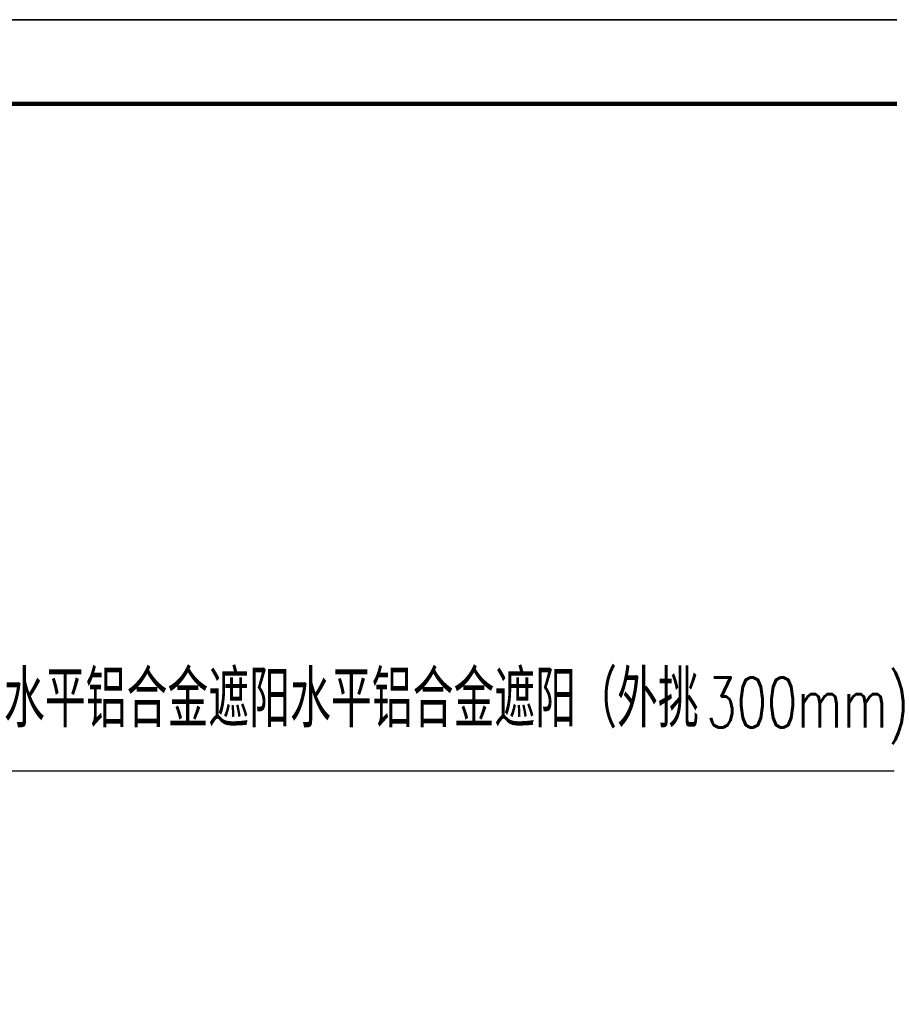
# Model space of a CAD drawing. Header units: millimetres. Extents: x 708158 to 1984082, y -168213 to -53.
# Tile 216 of 220: x 1019955 to 1035470, y -36167 to -18600. Entities that reach past the tile are written whole.
import ezdxf

# ---------------------------------------------------------------- set-up
doc = ezdxf.new("R2010")
doc.units = ezdxf.units.MM
doc.header["$LTSCALE"] = 1000
doc.layers.get('0').update_dxf_attribs({"color": 8})
doc.layers.add('DIM_LEAD', color=3, linetype='Continuous')
doc.layers.add('PUB_TEXT', color=7, linetype='Continuous')
doc.layers.add('图框', color=4, linetype='Continuous', lineweight=35)
doc.styles.add('_TCH_DIM', font='SIMPLEX', dxfattribs={"bigfont": 'GBCBIG'})

# ---------------------------------------------------------------- blocks, each defined once
blk = doc.blocks.new('A$C998f5811')
at = {"layer": '图框', "color": 4}
blk.add_line((0, 89100), (-126150, 89100), dxfattribs=at)
at = {"layer": '图框', "color": 4, "const_width": 74.2}
blk.add_lwpolyline([(-122400, 1500), (-1500, 1500), (-1500, 87600), (-122400, 87600)], close=True, dxfattribs=at)

msp = doc.modelspace()

# ---------------------------------------------------------------- linework, layer by layer
at = {"layer": 'DIM_LEAD'}
msp.add_line((1035558.5, -32009.6), (1019359, -32009.6), dxfattribs=at)

# ---------------------------------------------------------------- block references
msp.add_blockref('A$C998f5811', (1086607.6, -107699.9))

# ---------------------------------------------------------------- texts
at = {"layer": 'PUB_TEXT', "style": '_TCH_DIM'}
msp.add_text('水平铝合金遮阳水平铝合金遮阳（外挑', height=1012.766, dxfattribs=at).set_placement((1019674, -31227.1))
at = {"layer": 'PUB_TEXT', "style": '_TCH_DIM', "width": 0.705882}
msp.add_text('300mm)', height=892.5, dxfattribs=at).set_placement((1032207, -31227.1))

doc.saveas('drawing.dxf')
